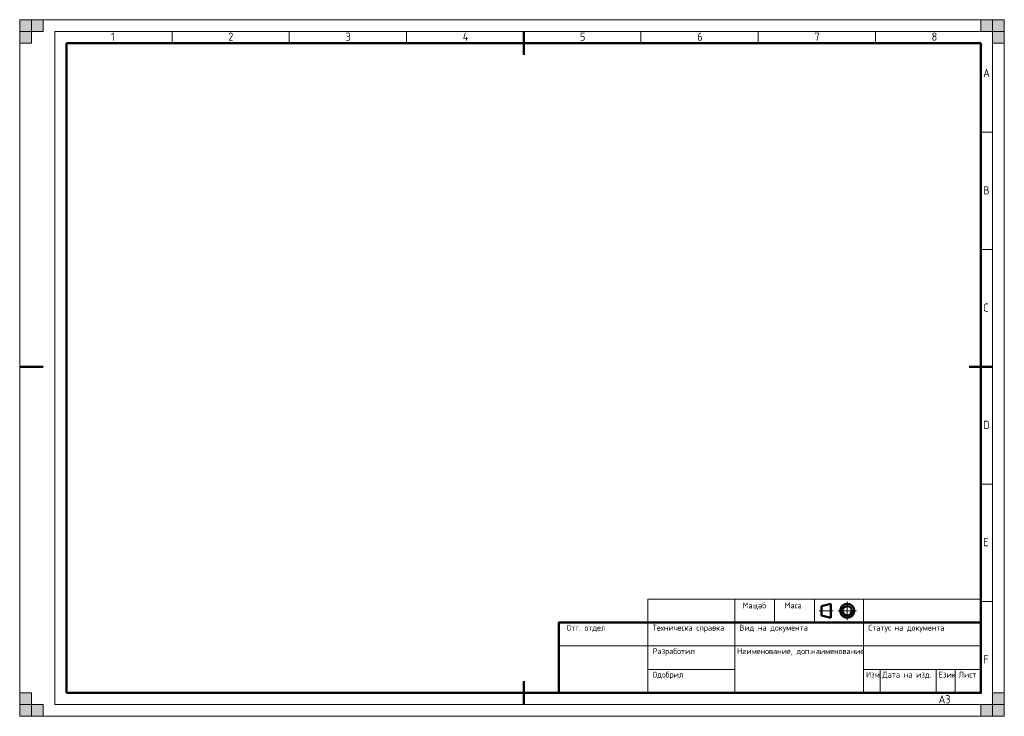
# Model space of a CAD drawing. Extents: x 0 to 420, y 0 to 297.
import ezdxf
from ezdxf.enums import TextEntityAlignment as Align

# ---------------------------------------------------------------- set-up
doc = ezdxf.new("R2010")
doc.units = 0
for name, color, linetype, lineweight in [('Text35', 3, 'CONTINUOUS', 35), ('ThickLine', 5, 'CONTINUOUS', 50), ('ThinLine', 1, 'CONTINUOUS', 20)]:
    doc.layers.add(name, color=color, linetype=linetype, lineweight=lineweight)
doc.styles.add('ISO Proportional', font='isocp.shx')
doc.styles.add('WFTEXTn', font='simplexc.shx', dxfattribs={"width": 0.8})

msp = doc.modelspace()

# ---------------------------------------------------------------- hatches: boundary and pattern name
at = {"layer": 'ThinLine'}
for points in [[(0, 297), (5, 297), (5, 287), (0, 287)], [(0, 292), (10, 292), (10, 297), (0, 297)], [(420, 297), (420, 292), (410, 292), (410, 297)], [(415, 297), (415, 287), (420, 287), (420, 297)], [(5, 0), (5, 10), (0, 10), (0, 0)], [(420, 0), (415, 0), (415, 10), (420, 10)], [(0, 0), (0, 5), (10, 5), (10, 0)], [(420, 5), (410, 5), (410, 0), (420, 0)]]:
    msp.add_hatch(color=256, dxfattribs=at).paths.add_polyline_path(points)

# ---------------------------------------------------------------- linework, layer by layer
at = {"layer": 'ThickLine'}
for p, q in [((215, 292), (215, 282)), ((20, 10), (20, 287)), ((20, 287), (410, 287)), ((410, 10), (410, 287)), ((0, 149), (10, 149)), ((405, 149), (415, 149)), ((342, 47), (346, 48)), ((342, 43), (342, 47)), ((346, 48), (346, 42)), ((346, 42), (342, 43)), ((215, 15), (215, 5)), ((215, 5), (215, 10))]:
    msp.add_line(p, q, dxfattribs=at)
at = {"layer": 'ThickLine', "ltscale": 0.5}
msp.add_line((230, 10), (20, 10), dxfattribs=at)
at = {"layer": 'ThickLine'}
msp.add_lwpolyline([(230, 10), (410, 10), (410, 40), (230, 40)], close=True, dxfattribs=at)
for radius in [3, 2]:
    msp.add_circle((353, 45), radius, dxfattribs=at)
at = {"layer": 'ThinLine'}
for p, q in [((420, 297), (0, 297)), ((0, 297), (0, 0)), ((420, 297), (420, 0)), ((415, 292), (15, 292)), ((15, 292), (15, 5)), ((65, 292), (65, 287)), ((115, 292), (115, 287)), ((165, 292), (165, 287)), ((265, 292), (265, 287)), ((315, 292), (315, 287)), ((365, 292), (365, 287)), ((415, 292), (415, 5)), ((410, 249), (415, 249)), ((410, 199), (415, 199)), ((410, 99), (415, 99)), ((305, 40), (305, 50)), ((322, 40), (322, 50)), ((339, 40), (339, 50)), ((353, 41), (353, 49)), ((360, 40), (360, 50)), ((410, 49), (415, 49)), ((341, 45), (347, 45)), ((349, 45), (357, 45)), ((268, 10), (268, 40)), ((305, 10), (305, 40)), ((360, 10), (360, 40)), ((230, 30), (410, 30)), ((268, 20), (305, 20)), ((360.02, 20), (410, 20)), ((367, 20), (367, 10)), ((391, 10.11), (391, 20)), ((399, 9.94), (399, 20)), ((15, 5), (415, 5)), ((0, 0), (420, 0))]:
    msp.add_line(p, q, dxfattribs=at)
for points in [[(0, 297), (5, 297), (5, 287), (0, 287)], [(0, 292), (10, 292), (10, 297), (0, 297)], [(268, 40), (410, 40), (410, 50), (268, 50)]]:
    msp.add_lwpolyline(points, close=True, dxfattribs=at)
at = {"layer": 'ThinLine', "ltscale": 0.5}
for points in [[(420, 297), (420, 292), (410, 292), (410, 297)], [(415, 297), (415, 287), (420, 287), (420, 297)], [(5, 0), (5, 10), (0, 10), (0, 0)], [(420, 0), (415, 0), (415, 10), (420, 10)], [(0, 0), (0, 5), (10, 5), (10, 0)], [(420, 5), (410, 5), (410, 0), (420, 0)]]:
    msp.add_lwpolyline(points, close=True, dxfattribs=at)

# ---------------------------------------------------------------- texts
at = {"layer": 'Text35', "ltscale": 0.5, "style": 'ISO Proportional'}
for s, p in [('1', (39, 288)), ('2', (89, 288)), ('3', (139, 288)), ('4', (189, 288)), ('5', (239, 288)), ('6', (289, 288)), ('7', (339, 288)), ('8', (389, 288)), ('A', (411, 272.5)), ('B', (411, 222.5)), ('C', (411, 172.5)), ('D', (411, 122.5)), ('E', (411, 72.5)), ('F', (411, 22.5)), ('A3', (392, 5.5))]:
    msp.add_text(s, height=3.5, dxfattribs=at).set_placement(p)
at = {"layer": 'Text35', "style": 'WFTEXTn', "width": 0.8}
for s, p in [('Мащаб', (313.38, 46)), ('Маса', (329.95, 46)), ('Отг. отдел', (241.57, 36.5))]:
    msp.add_text(s, height=2.5, dxfattribs=at).set_placement(p, align=Align.CENTER)
for s, p in [('Техническа справка', (270, 36.5)), ('Вид на документа', (307, 36.5)), ('Статус на документа', (362, 36.5)), ('Разработил', (270, 26.5)), ('Наименование, доп.наименование', (306, 26.5)), ('Одобрил', (270, 16.5)), ('Изм.', (361, 16.5)), ('Дата на изд.', (368, 16.5)), ('Език', (392.02, 16.5)), ('Лист', (400.51, 16.5))]:
    msp.add_text(s, height=2.5, dxfattribs=at).set_placement(p)

doc.saveas('drawing.dxf')
